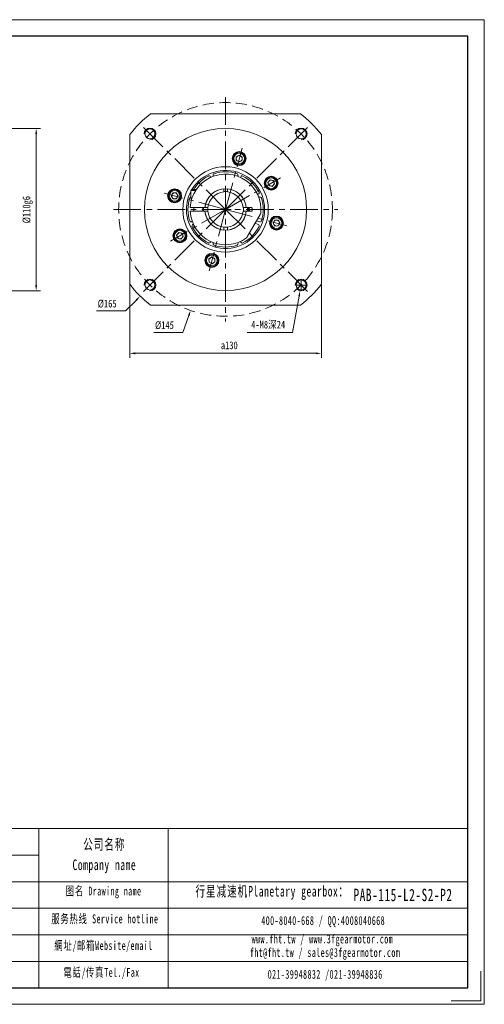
# Model space of a CAD drawing. Header units: millimetres. Extents: x 570 to 1515, y 707 to 1375.
# Tile 4 of 4: x 1200 to 1515, y 707 to 1375. Entities that reach past the tile are written whole.
import ezdxf

# ---------------------------------------------------------------- set-up
doc = ezdxf.new("R2010")
doc.units = ezdxf.units.MM
doc.header["$LTSCALE"] = 15
doc.linetypes.add('CENTER', pattern=[2, 1.25, -0.25, 0.25, -0.25])
doc.linetypes.add('DASHED', pattern=[0.75, 0.5, -0.25])
doc.layers.get('0').update_dxf_attribs({"lineweight": 18})
for name, color, linetype, lineweight in [('3中心线层', 1, 'CENTER', 18), ('SLD-0', 7, 'Continuous', 18), ('图框_外框线', 7, 'Continuous', 18)]:
    doc.layers.add(name, color=color, linetype=linetype, lineweight=lineweight)
doc.styles.add('TH_GBDIM', font='txt', dxfattribs={"width": 0.8})
doc.styles.add('标准', font='txt', dxfattribs={"width": 0.667})
doc.dimstyles.new('TH_GBDIM', dxfattribs={"dimscale": 1.5, "dimtxt": 3.5, "dimasz": 2.5, "dimexe": 2, "dimexo": 0, "dimgap": 1.5, "dimtad": 1, "dimdec": 1, "dimdsep": 46, "dimtxsty": 'TH_GBDIM', "dimcen": 2.5, "dimdle": 5, "dimclrd": 4, "dimclre": 4, "dimclrt": 3, "dimadec": 0, "dimazin": 0, "dimtfac": 0.714286, "dimtdec": 1, "dimtmove": 0, "dimatfit": 3, "dimfxl": 0, "dimtolj": 1, "dimarcsym": 0})

# ---------------------------------------------------------------- blocks, each defined once
blk = doc.blocks.new('*X10')
for points in [[(1277.99, 1149.08), (1277.99, 1147.83), (1274.24, 1148.46)], [(1400.49, 1149.08), (1400.49, 1147.83), (1404.24, 1148.46)]]:
    blk.add_hatch(color=4).paths.add_polyline_path(points, flags=0)
at = {"color": 4}
for p, q in [((1274.24, 1195.29), (1274.24, 1145.46)), ((1404.24, 1195.29), (1404.24, 1145.46)), ((1400.49, 1148.46), (1277.99, 1148.46))]:
    blk.add_line(p, q, dxfattribs=at)
at = {"color": 3, "insert": (1341.77, 1153.86), "char_height": 5.25, "width": 22.7733, "attachment_point": 5, "style": 'TH_GBDIM'}
blk.add_mtext('a130', dxfattribs=at)
blk = doc.blocks.new('*X11')
blk.add_hatch(color=4).paths.add_polyline_path([(1388.5, 1187.32), (1389.73, 1187.1), (1389.79, 1190.9)], flags=0)
at = {"color": 4}
for p, q in [((1390.51, 1191.08), (1390.51, 1198.58)), ((1386.76, 1194.83), (1394.26, 1194.83)), ((1384.63, 1162.6), (1389.12, 1187.21)), ((1353.92, 1162.6), (1384.63, 1162.6))]:
    blk.add_line(p, q, dxfattribs=at)
blk.add_arc((1390.51, 1194.83), 4, 216.69482, 270, dxfattribs=at)
at = {"color": 3, "insert": (1368.15, 1167.68), "char_height": 5.25, "width": 46.9467, "attachment_point": 5, "style": 'TH_GBDIM'}
blk.add_mtext('4-M8深24', dxfattribs=at)
blk = doc.blocks.new('*X12')
blk.add_hatch(color=4).paths.add_polyline_path([(1313.71, 1174.25), (1314.89, 1173.84), (1315.53, 1177.59)], flags=0)
at = {"color": 4}
for p, q in [((1339.24, 1242.35), (1339.24, 1249.85)), ((1335.49, 1246.1), (1342.99, 1246.1)), ((1310.34, 1162.6), (1314.3, 1174.04)), ((1290.49, 1162.6), (1310.34, 1162.6))]:
    blk.add_line(p, q, dxfattribs=at)
at = {"color": 3, "insert": (1297.79, 1167.47), "char_height": 5.25, "width": 22.9133, "attachment_point": 5, "style": 'TH_GBDIM'}
blk.add_mtext('%%C145', dxfattribs=at)
blk = doc.blocks.new('*X16')
blk.add_hatch(color=4).paths.add_polyline_path([(1278.3, 1185.06), (1279.19, 1184.18), (1281.38, 1187.29)], flags=0)
at = {"color": 4}
for p, q in [((1339.24, 1242.35), (1339.24, 1249.85)), ((1335.49, 1246.1), (1342.99, 1246.1)), ((1271.47, 1177.23), (1278.75, 1184.62)), ((1251.62, 1177.23), (1271.47, 1177.23))]:
    blk.add_line(p, q, dxfattribs=at)
at = {"color": 3, "insert": (1258.92, 1182.1), "char_height": 5.25, "width": 22.9133, "attachment_point": 5, "style": 'TH_GBDIM'}
blk.add_mtext('%%C165', dxfattribs=at)
blk = doc.blocks.new('*X20')
for points in [[(1210.18, 1297.23), (1211.43, 1297.23), (1210.81, 1300.98)], [(1210.18, 1194.73), (1211.43, 1194.73), (1210.81, 1190.98)]]:
    blk.add_hatch(color=4).paths.add_polyline_path(points, flags=0)
at = {"color": 4}
for p, q in [((1120.8, 1300.98), (1213.81, 1300.98)), ((1210.81, 1297.23), (1210.81, 1194.73)), ((1120.8, 1190.98), (1213.81, 1190.98))]:
    blk.add_line(p, q, dxfattribs=at)
at = {"color": 3, "insert": (1205.06, 1245.98), "char_height": 5.25, "width": 34.9533, "attachment_point": 5, "rotation": 90, "style": 'TH_GBDIM'}
blk.add_mtext('%%C110g6', dxfattribs=at)

msp = doc.modelspace()

# ---------------------------------------------------------------- linework, layer by layer
at = {"color": 7, "linetype": 'Continuous', "lineweight": 15}
for p, q in [((1288.44, 1311.1), (1390.05, 1311.1)), ((1274.24, 1195.29), (1274.24, 1296.9)), ((1404.24, 1296.9), (1404.24, 1195.29)), ((1346.46, 1281.71), (1348.41, 1282.94)), ((1346.54, 1279.4), (1346.46, 1281.71)), ((1348.58, 1278.32), (1346.54, 1279.4)), ((1348.41, 1282.94), (1350.45, 1281.85)), ((1350.53, 1279.55), (1348.58, 1278.32)), ((1350.45, 1281.85), (1350.53, 1279.55)), ((1329.14, 1267.87), (1328.97, 1268.27)), ((1330.82, 1269.04), (1330.99, 1268.63)), ((1347.49, 1268.63), (1347.66, 1269.04)), ((1349.51, 1268.27), (1349.34, 1267.87)), ((1367.95, 1264.49), (1369.53, 1266.18)), ((1368.63, 1262.28), (1367.95, 1264.49)), ((1369.53, 1266.18), (1371.78, 1265.66)), ((1372.45, 1263.45), (1370.88, 1261.76)), ((1371.78, 1265.66), (1372.45, 1263.45)), ((1302.4, 1255.27), (1303.49, 1257.31)), ((1303.49, 1257.31), (1305.79, 1257.39)), ((1305.79, 1257.39), (1307.02, 1255.43)), ((1315.74, 1258.85), (1315.74, 1253.6)), ((1318.91, 1258.85), (1315.74, 1258.85)), ((1316.49, 1259.6), (1319.4, 1259.6)), ((1337.99, 1260.04), (1337.99, 1259.54)), ((1337.99, 1259.54), (1337.99, 1258.61)), ((1337.99, 1258.61), (1337.99, 1258.03)), ((1340.49, 1260.04), (1340.49, 1259.54)), ((1340.49, 1258.61), (1340.49, 1259.54)), ((1340.49, 1258.61), (1340.49, 1258.03)), ((1361.01, 1256.2), (1361.42, 1256.37)), ((1370.88, 1261.76), (1368.63, 1262.28)), ((1303.63, 1253.31), (1302.4, 1255.27)), ((1305.93, 1253.39), (1303.63, 1253.31)), ((1307.02, 1255.43), (1305.93, 1253.39)), ((1316.44, 1253.6), (1315.74, 1253.6)), ((1362.18, 1254.52), (1361.78, 1254.35)), ((1324.8, 1247.35), (1315.78, 1247.35)), ((1315.78, 1244.85), (1324.8, 1244.85)), ((1317.74, 1247.35), (1317.74, 1244.85)), ((1323.74, 1247.35), (1323.74, 1244.85)), ((1324.04, 1247.35), (1323.99, 1246.1)), ((1323.99, 1246.1), (1324.05, 1244.76)), ((1326.73, 1247.35), (1325.8, 1247.35)), ((1325.8, 1244.85), (1326.73, 1244.85)), ((1352.68, 1247.35), (1351.76, 1247.35)), ((1351.76, 1244.85), (1352.68, 1244.85)), ((1356.84, 1247.35), (1353.69, 1247.35)), ((1353.69, 1244.85), (1356.84, 1244.85)), ((1357.24, 1245.25), (1357.24, 1246.95)), ((1316.3, 1237.68), (1316.71, 1237.84)), ((1354.16, 1227.94), (1362.43, 1242.25)), ((1361.42, 1235.83), (1359.24, 1236.73)), ((1360.25, 1238.48), (1362.18, 1237.68)), ((1371.47, 1236.76), (1372.55, 1238.8)), ((1372.69, 1234.8), (1371.47, 1236.76)), ((1372.55, 1238.8), (1374.86, 1238.88)), ((1374.86, 1238.88), (1376.08, 1236.93)), ((1376.08, 1236.93), (1375, 1234.89)), ((1306.03, 1228.74), (1307.61, 1230.43)), ((1307.61, 1230.43), (1309.86, 1229.91)), ((1309.86, 1229.91), (1310.53, 1227.7)), ((1317.47, 1236), (1317.07, 1235.83)), ((1317.74, 1235.43), (1317.74, 1233.85)), ((1317.74, 1233.85), (1318.6, 1233.85)), ((1318.75, 1233.6), (1317.99, 1233.6)), ((1337.99, 1234.16), (1337.99, 1233.58)), ((1337.99, 1233.58), (1337.99, 1232.65)), ((1337.99, 1232.65), (1337.99, 1232.15)), ((1340.49, 1234.16), (1340.49, 1233.58)), ((1340.49, 1232.65), (1340.49, 1233.58)), ((1340.49, 1232.65), (1340.49, 1232.15)), ((1375, 1234.89), (1372.69, 1234.8)), ((1306.71, 1226.53), (1306.03, 1228.74)), ((1308.96, 1226.01), (1306.71, 1226.53)), ((1310.53, 1227.7), (1308.96, 1226.01)), ((1328.97, 1223.92), (1329.14, 1224.33)), ((1330.99, 1223.56), (1330.82, 1223.15)), ((1347.66, 1223.15), (1347.49, 1223.56)), ((1349.34, 1224.33), (1349.51, 1223.92)), ((1327.95, 1212.65), (1329.91, 1213.87)), ((1328.03, 1210.34), (1327.95, 1212.65)), ((1330.07, 1209.26), (1328.03, 1210.34)), ((1329.91, 1213.87), (1331.95, 1212.79)), ((1332.03, 1210.48), (1330.07, 1209.26)), ((1331.95, 1212.79), (1332.03, 1210.48)), ((1390.05, 1181.1), (1288.44, 1181.1))]:
    msp.add_line(p, q, dxfattribs=at)
for points in [[(1354.43, 1244.76), (1354.49, 1246.1), (1354.44, 1247.35)], [(1355.34, 1247.35), (1355.39, 1246.1), (1355.34, 1244.85)], [(1357.21, 1247.09), (1357.24, 1246.1), (1357.21, 1245.1)]]:
    msp.add_lwpolyline(points, dxfattribs=at)
at = {"color": 1, "linetype": 'DASHED'}
msp.add_circle((1339.24, 1246.1), 72.5, dxfattribs=at)
at = {"color": 7, "linetype": 'Continuous', "lineweight": 15}
for centre, radius in [((1339.24, 1246.1), 55), ((1287.98, 1297.36), 3.4), ((1390.51, 1297.36), 3.4), ((1348.49, 1280.63), 4.75), ((1348.49, 1280.63), 4.25), ((1348.49, 1280.63), 3.62), ((1339.24, 1246.1), 29), ((1370.2, 1263.97), 4.75), ((1370.2, 1263.97), 4.25), ((1370.2, 1263.97), 3.63), ((1304.71, 1255.35), 4.75), ((1304.71, 1255.35), 4.25), ((1304.71, 1255.35), 3.63), ((1373.77, 1236.84), 4.75), ((1373.77, 1236.84), 4.25), ((1373.77, 1236.84), 3.63), ((1308.28, 1228.22), 4.75), ((1308.28, 1228.22), 4.25), ((1308.28, 1228.22), 3.63), ((1329.99, 1211.56), 4.75), ((1329.99, 1211.56), 4.25), ((1329.99, 1211.56), 3.63), ((1287.98, 1194.83), 3.4), ((1390.51, 1194.83), 3.4)]:
    msp.add_circle(centre, radius, dxfattribs=at)
for centre, radius, start, end in [((1339.24, 1246.1), 82.5, 128.01228, 141.98772), ((1339.24, 1246.1), 82.5, 38.01228, 51.98772), ((1348.49, 1280.63), 2, 122.02124, 182.02124), ((1348.49, 1280.63), 2, 182.02124, 242.02124), ((1348.49, 1280.63), 2, 62.02124, 122.02124), ((1348.49, 1280.63), 2, 242.02124, 302.02124), ((1348.49, 1280.63), 2, 2.02124, 62.02124), ((1348.49, 1280.63), 2, 302.02124, 2.02124), ((1339.24, 1246.1), 26.5, 180, 149.37888), ((1339.24, 1246.1), 24, 353.55646, 177.01449), ((1331.75, 1269.42), 1, 107.81758, 202.5), ((1339.24, 1246.1), 25.5, 72.18242, 107.81758), ((1346.74, 1269.42), 1, 337.5, 72.18242), ((1339.24, 1246.1), 25.5, 117.18242, 148.03428), ((1328.05, 1267.89), 1, 22.5, 117.18242), ((1350.43, 1267.89), 1, 62.81758, 157.5), ((1339.24, 1246.1), 25.5, 27.18242, 62.81758), ((1370.2, 1263.97), 2, 137.02124, 197.02124), ((1370.2, 1263.97), 2, 197.02124, 257.02124), ((1370.2, 1263.97), 2, 77.02124, 137.02124), ((1370.2, 1263.97), 2, 17.02124, 77.02124), ((1370.2, 1263.97), 2, 317.02124, 17.02124), ((1304.71, 1255.35), 2, 152.02124, 212.02124), ((1304.71, 1255.35), 2, 92.02124, 152.02124), ((1304.71, 1255.35), 2, 32.02124, 92.02124), ((1304.71, 1255.35), 2, 332.02124, 32.02124), ((1339.24, 1246.1), 26.5, 152.47291, 180), ((1316.49, 1258.85), 0.75, 90, 180), ((1339.24, 1246.1), 14, 5.12252, 174.87748), ((1339.24, 1246.1), 14, 95.12252, 174.87748), ((1339.24, 1246.1), 12, 95.97916, 174.02084), ((1339.24, 1246.1), 12.1, 84.07044, 95.92956), ((1339.24, 1246.1), 14, 5.12252, 84.87748), ((1339.24, 1246.1), 12, 5.97916, 84.02084), ((1361.04, 1257.29), 1, 292.5, 27.18242), ((1370.2, 1263.97), 2, 257.02124, 317.02124), ((1304.71, 1255.35), 2, 212.02124, 272.02124), ((1304.71, 1255.35), 2, 272.02124, 332.02124), ((1339.24, 1246.1), 25.5, 162.18242, 197.81758), ((1315.92, 1253.59), 1, 100.08619, 162.18242), ((1362.57, 1253.59), 1, 17.81758, 112.5), ((1339.24, 1246.1), 25.5, 342.18242, 17.81758), ((1339.24, 1246.1), 24, 182.98551, 306.44354), ((1339.24, 1246.1), 15, 175.21981, 184.78019), ((1339.24, 1246.1), 14, 185.12252, 354.87748), ((1339.24, 1246.1), 14, 185.12252, 264.87748), ((1339.24, 1246.1), 12.1, 174.07044, 185.92956), ((1339.24, 1246.1), 12, 185.97916, 264.02084), ((1339.24, 1246.1), 12, 275.97916, 354.02084), ((1339.24, 1246.1), 14, 275.12252, 354.87748), ((1339.24, 1246.1), 12.1, 354.07044, 5.92956), ((1339.24, 1246.1), 15, 355.21981, 4.78019), ((1339.24, 1246.1), 15.75, 355.44793, 4.55207), ((1356.84, 1246.95), 0.4, 0, 90), ((1356.84, 1245.25), 0.4, 270, 0), ((1315.92, 1238.6), 1, 197.81758, 292.5), ((1362.57, 1238.6), 1, 247.5, 342.18242), ((1373.77, 1236.84), 2, 152.02124, 212.02124), ((1373.77, 1236.84), 2, 92.02124, 152.02124), ((1373.77, 1236.84), 2, 32.02124, 92.02124), ((1373.77, 1236.84), 2, 332.02124, 32.02124), ((1308.28, 1228.22), 2, 137.02124, 197.02124), ((1308.28, 1228.22), 2, 77.02124, 137.02124), ((1308.28, 1228.22), 2, 17.02124, 77.02124), ((1317.45, 1234.9), 1, 112.5, 207.18242), ((1339.24, 1246.1), 25.5, 207.18242, 242.81758), ((1339.24, 1246.1), 12.1, 264.07044, 275.92956), ((1339.24, 1246.1), 25.5, 297.18242, 332.81758), ((1361.04, 1234.9), 1, 332.81758, 67.5), ((1373.77, 1236.84), 2, 212.02124, 272.02124), ((1373.77, 1236.84), 2, 272.02124, 332.02124), ((1308.28, 1228.22), 2, 197.02124, 257.02124), ((1308.28, 1228.22), 2, 257.02124, 317.02124), ((1308.28, 1228.22), 2, 317.02124, 17.02124), ((1328.05, 1224.3), 1, 242.81758, 337.5), ((1331.75, 1222.77), 1, 157.5, 252.18242), ((1346.74, 1222.77), 1, 287.81758, 22.5), ((1350.43, 1224.3), 1, 202.5, 297.18242), ((1339.24, 1246.1), 25.5, 252.18242, 287.81758), ((1329.99, 1211.56), 2, 122.02124, 182.02124), ((1329.99, 1211.56), 2, 182.02124, 242.02124), ((1329.99, 1211.56), 2, 62.02124, 122.02124), ((1329.99, 1211.56), 2, 242.02124, 302.02124), ((1329.99, 1211.56), 2, 2.02124, 62.02124), ((1329.99, 1211.56), 2, 302.02124, 2.02124), ((1339.24, 1246.1), 82.5, 218.01228, 231.98772), ((1339.24, 1246.1), 82.5, 308.01228, 321.98772)]:
    msp.add_arc(centre, radius, start, end, dxfattribs=at)
at = {"color": 4}
for centre in [(1287.98, 1297.36), (1390.51, 1297.36), (1287.98, 1194.83), (1390.51, 1194.83)]:
    msp.add_arc(centre, 4, 270, 180, dxfattribs=at)
at = {"color": 7, "linetype": 'Continuous', "lineweight": 15}
for points in [[(1315.78, 1247.35), (1315.27, 1247.35)], [(1315.27, 1244.85), (1315.78, 1244.85)], [(1325.3, 1247.35), (1324.8, 1247.35)], [(1324.8, 1244.85), (1325.3, 1244.85)], [(1353.69, 1247.35), (1353.19, 1247.35)], [(1353.19, 1244.85), (1353.69, 1244.85)], [(1363.09, 1243.4), (1362.43, 1242.25)], [(1317.74, 1233.85), (1317.99, 1233.6)], [(1354.16, 1227.94), (1353.5, 1226.79)]]:
    msp.add_open_spline(points, degree=1, dxfattribs=at)
for points, knots in [([(1325.8, 1247.35), (1325.76, 1247.35), (1325.59, 1247.35), (1325.42, 1247.35), (1325.3, 1247.35)], [0, 0, 0, 0, 0.1248457, 0.5020797, 0.5020797, 0.5020797, 0.5020797]), ([(1325.3, 1244.85), (1325.42, 1244.85), (1325.59, 1244.85), (1325.76, 1244.85), (1325.8, 1244.85)], [0, 0, 0, 0, 0.377234, 0.5020797, 0.5020797, 0.5020797, 0.5020797]), ([(1326.73, 1247.35), (1326.83, 1247.35), (1327.02, 1247.35), (1327.21, 1247.35), (1327.31, 1247.35)], [0, 0, 0, 0, 0.2972357, 0.5803622, 0.5803622, 0.5803622, 0.5803622]), ([(1327.31, 1244.85), (1327.21, 1244.85), (1327.02, 1244.85), (1326.83, 1244.85), (1326.73, 1244.85)], [0, 0, 0, 0, 0.2831266, 0.5803622, 0.5803622, 0.5803622, 0.5803622]), ([(1351.18, 1247.35), (1351.27, 1247.35), (1351.46, 1247.35), (1351.66, 1247.35), (1351.76, 1247.35)], [0, 0, 0, 0, 0.2831266, 0.5803622, 0.5803622, 0.5803622, 0.5803622]), ([(1351.76, 1244.85), (1351.66, 1244.85), (1351.46, 1244.85), (1351.27, 1244.85), (1351.18, 1244.85)], [0, 0, 0, 0, 0.2972357, 0.5803622, 0.5803622, 0.5803622, 0.5803622]), ([(1353.19, 1247.35), (1353.06, 1247.35), (1352.89, 1247.35), (1352.73, 1247.35), (1352.68, 1247.35)], [0, 0, 0, 0, 0.377234, 0.5020797, 0.5020797, 0.5020797, 0.5020797]), ([(1352.68, 1244.85), (1352.73, 1244.85), (1352.89, 1244.85), (1353.06, 1244.85), (1353.19, 1244.85)], [0, 0, 0, 0, 0.1248457, 0.5020797, 0.5020797, 0.5020797, 0.5020797])]:
    msp.add_open_spline(points, degree=3, knots=knots, dxfattribs=at)
at = {"layer": '3中心线层'}
for p, q in [((1339.24, 1322.2), (1339.24, 1170)), ((1339.24, 1246.1), (1280.91, 1304.43)), ((1339.24, 1246.1), (1397.58, 1304.43)), ((1339.24, 1246.1), (1350.4, 1287.76)), ((1339.24, 1246.1), (1376.59, 1267.66)), ((1339.24, 1246.1), (1297.58, 1257.26)), ((1263.14, 1246.1), (1415.34, 1246.1)), ((1339.24, 1246.1), (1280.91, 1187.76)), ((1339.24, 1246.1), (1301.89, 1224.53)), ((1339.24, 1246.1), (1328.08, 1204.44)), ((1339.24, 1246.1), (1397.58, 1187.76)), ((1339.24, 1246.1), (1380.9, 1234.93))]:
    msp.add_line(p, q, dxfattribs=at)
at = {"layer": '图框_外框线'}
for p, q in [((653.26, 825.92), (1503.47, 825.92)), ((1212.58, 825.92), (1212.58, 717.93)), ((1300.36, 825.92), (1300.36, 717.93)), ((734.74, 807.9), (1212.58, 807.9)), ((653.26, 789.88), (1503.47, 789.88)), ((734.74, 771.87), (1503.47, 771.87)), ((734.74, 753.85), (1503.47, 753.85)), ((734.74, 735.83), (1503.47, 735.83))]:
    msp.add_line(p, q, dxfattribs=at)
at = {"layer": '图框_外框线', "color": 3}
msp.add_lwpolyline([(569.79, 706.68), (1514.72, 706.68), (1514.72, 1374.88), (569.79, 1374.88)], close=True, dxfattribs=at)
at = {"layer": '图框_外框线', "color": 3, "lineweight": 25}
msp.add_lwpolyline([(626.04, 717.93), (1503.47, 717.93), (1503.47, 1363.63), (626.04, 1363.63)], close=True, dxfattribs=at)
at = {"layer": '图框_外框线', "color": 3}
msp.add_lwpolyline([(1512.47, 729.18), (1512.47, 708.93), (1492.22, 708.93)], dxfattribs=at)

# ---------------------------------------------------------------- texts
at = {"layer": 'SLD-0', "color": 1, "attachment_point": 2, "line_spacing_factor": 1.15057, "style": '标准'}
for s, insert, char_height, width in [('\\T1.1;公司名称\\PCompany name', (1257.03, 818.81), 7.2074, 93.3137), ('\\T1.1;图名 Drawing name', (1256.53, 786.56), 6.0062, 76.8113), ('\\T1.1;  行星减速机Planetary gearbox：', (1367.26, 787.03), 7.2074, 113.3559), ('{\\T1.10000;PAB-115-L2-S2-P2}', (1459.6, 785.11), 8.4087, 201.6187), ('\\T1.1;服务热线 Service hotline', (1257.38, 767.68), 6.0062, 85.5752), ('\\T1.1;400-8040-668 / QQ:4008040668', (1405.44, 766.53), 6.0062, 174.8727), ('\\T1.1;網址/邮箱Website/email', (1256.45, 749.58), 6.0062, 89.0757), ('\\T1.1;www.fht.tw / www.3fgearmotor.com ', (1404.89, 754.02), 6.0062, 175.0696), ('{\\T1.10000;fht@fht.tw / sales@3fgearmotor.com }', (1406.72, 744.87), 6.0062, 175.0696), ('\\T1.1;電話/传真Tel./Fax', (1255.1, 731.34), 6.0062, 90.147), ('\\T1.1;021-39948832 /021-39948836 ', (1406.78, 730.03), 6.0062, 133.6789)]:
    msp.add_mtext(s, dxfattribs=dict(at, insert=insert, char_height=char_height, width=width))

# ---------------------------------------------------------------- dimensions: what is measured, and where the dimension line sits
for p1, p2, picture, middle in [((1362.96, 1314.61), (1315.53, 1177.59), '*X12', (1310.34, 1162.6)), ((1397.11, 1304.9), (1281.38, 1187.29), '*X16', (1271.47, 1177.23))]:
    dim = msp.add_diameter_dim_2p(p1=p1, p2=p2, dimstyle='TH_GBDIM', override={"dimtih": 1, "dimtoh": 1, "dimpost": '%%C<>', "dimsah": 1, "dimtofl": 0, "dimtzin": 0})
    dim.commit()
    dim.dimension.update_dxf_attribs({"geometry": picture, "text_midpoint": middle, "dimtype": 163})
dim = msp.add_linear_dim(base=(1210.81, 1190.98), p1=(1120.8, 1300.98), p2=(1120.8, 1190.98), angle=90, text='%%C<>g6', dimstyle='TH_GBDIM', override={"dimsah": 1, "dimtzin": 0})
dim.commit()
dim.dimension.update_dxf_attribs({"geometry": '*X20', "text_midpoint": (1210.81, 1245.98), "dimtype": 160})
dim = msp.add_diameter_dim_2p(p1=(1391.22, 1198.77), p2=(1389.79, 1190.9), text='4-M8深24', dimstyle='TH_GBDIM', override={"dimtih": 1, "dimtoh": 1, "dimpost": '%%C<>', "dimsah": 1, "dimtofl": 0, "dimtzin": 0})
dim.commit()
dim.dimension.update_dxf_attribs({"geometry": '*X11', "text_midpoint": (1384.63, 1162.6), "dimtype": 163})
dim = msp.add_linear_dim(base=(1274.24, 1148.46), p1=(1404.24, 1195.29), p2=(1274.24, 1195.29), text='a<>', dimstyle='TH_GBDIM', override={"dimsah": 1, "dimtzin": 0})
dim.commit()
dim.dimension.update_dxf_attribs({"geometry": '*X10', "text_midpoint": (1341.77, 1148.46), "dimtype": 160})

doc.saveas('drawing.dxf')
